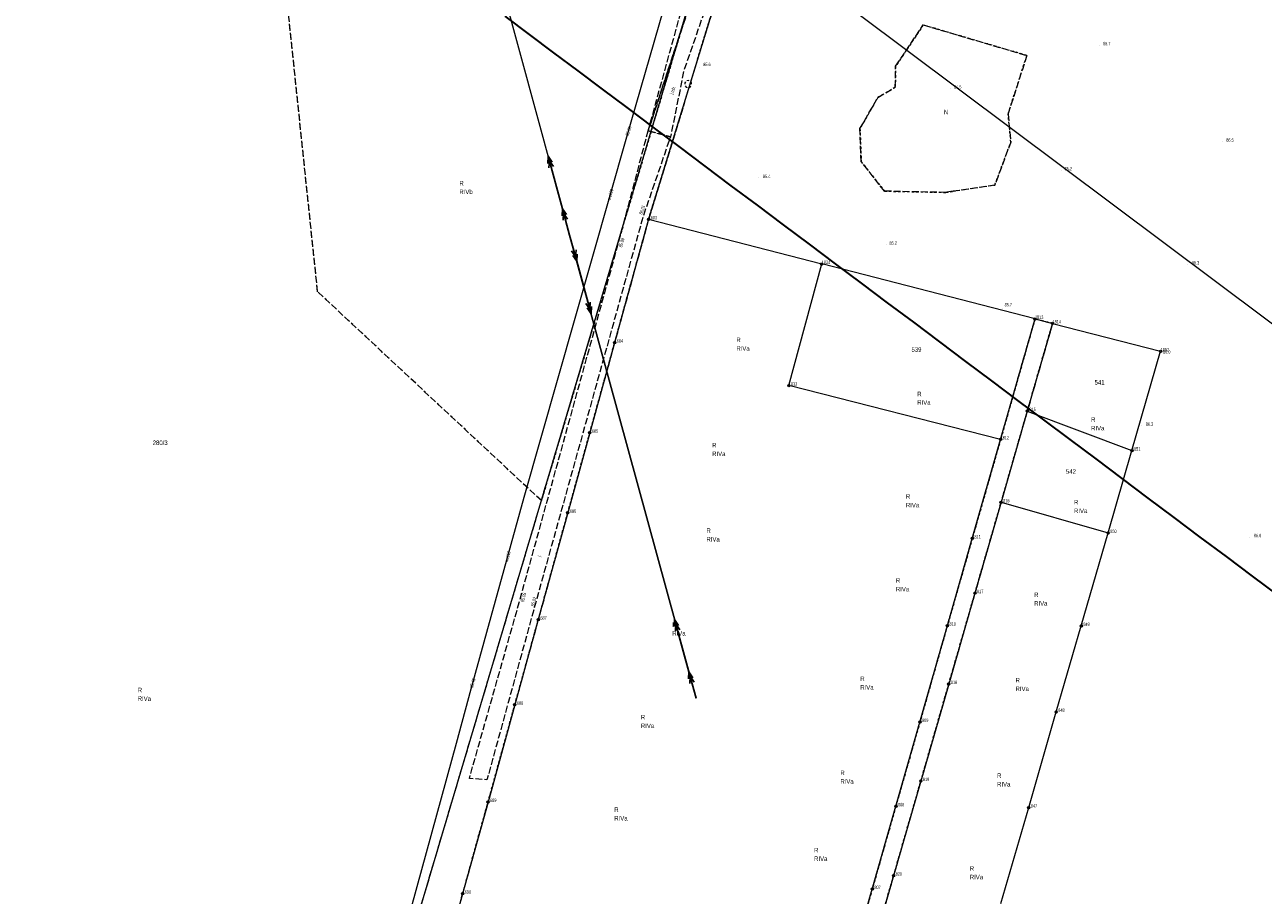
# Model space of a CAD drawing. Header units: metres. Extents: x 6524698 to 6533081, y 5883213 to 5896811.
# Tile 82 of 131: x 6527143 to 6527417, y 5892796 to 5892988. Entities that reach past the tile are written whole.
import ezdxf
from ezdxf.enums import TextEntityAlignment as Align

# ---------------------------------------------------------------- set-up
doc = ezdxf.new("R2010")
doc.units = ezdxf.units.M
for name, pattern in [('mapa zasadnicza$0$1.5_0.5', [2, 1.5, -0.5]), ('mapa zasadnicza$0$219-500', [0]), ('mapa zasadnicza$0$egkk-500', [2, 1.5, -0.5]), ('mapa zasadnicza$0$egug-500', [1, 0.5, -0.5]), ('mapa zasadnicza$0$suep_sn_500', [0]), ('mapa zasadnicza$0$suep_wn_500', [0])]:
    doc.linetypes.add(name, pattern=pattern)
for name, color, linetype in [('mapa zasadnicza$0$000 Inne (niezydentyfikowane)', 7, 'Continuous'), ('mapa zasadnicza$0$202-punkt graniczny', 7, 'Continuous'), ('mapa zasadnicza$0$202-punkt graniczny-Atr103', 7, 'Continuous'), ('mapa zasadnicza$0$209-oznaczenie konturu klasyfikacyjnego', 7, 'Continuous'), ('mapa zasadnicza$0$210-oznaczenie konturu użytku gruntowego', 7, 'Continuous'), ('mapa zasadnicza$0$211-numer działki ewidencyjnej', 7, 'Continuous'), ('mapa zasadnicza$0$217-kontur klasyfikacyjny', 7, 'Continuous'), ('mapa zasadnicza$0$218-kontur użytku gruntowego', 7, 'Continuous'), ('mapa zasadnicza$0$219-działka ewidencyjna', 7, 'Continuous'), ('mapa zasadnicza$0$drzewo liściaste', 7, 'Continuous'), ('mapa zasadnicza$0$jezdnia', 7, 'Continuous'), ('mapa zasadnicza$0$jezdnia-Atr17', 7, 'Continuous'), ('mapa zasadnicza$0$pikieta naturalna', 7, 'Continuous'), ('mapa zasadnicza$0$pikieta naturalna-Atr2', 7, 'Continuous'), ('mapa zasadnicza$0$pikieta sztuczna', 7, 'Continuous'), ('mapa zasadnicza$0$pikieta sztuczna-Atr2', 7, 'Continuous'), ('mapa zasadnicza$0$przewód elektroenergetyczny wysokiego napięcia', 7, 'Continuous'), ('mapa zasadnicza$0$przewód elektroenergetyczny średniego napięcia', 7, 'Continuous'), ('mapa zasadnicza$0$przewód wodociągowy', 7, 'Continuous'), ('mapa zasadnicza$0$przewód wodociągowy-Atr1', 7, 'Continuous'), ('mapa zasadnicza$0$rzędna', 7, 'Continuous'), ('mapa zasadnicza$0$rzędna-Atr2', 7, 'Continuous')]:
    doc.layers.add(name, color=color, linetype=linetype)
doc.styles.add('mapa zasadnicza$0$STANDARD', font='Working1250', dxfattribs={"width": 0.75})

# ---------------------------------------------------------------- blocks, each defined once
blk = doc.blocks.new('mapa zasadnicza$0$202')
at = {"color": 0, "linetype": 'Continuous', "lineweight": 0}
blk.add_circle((0, 0), 0.25, dxfattribs=at)
blk = doc.blocks.new('mapa zasadnicza$0$PW01')
at = {"linetype": 'Continuous', "lineweight": 13}
h = blk.add_hatch(color=0, dxfattribs=at)
edge = h.paths.add_edge_path()
edge.add_arc((0, 0), 0.045, 0, 360)
blk = doc.blocks.new('mapa zasadnicza$0$OP021')
at = {"linetype": 'Continuous', "lineweight": 13}
h = blk.add_hatch(color=0, dxfattribs=at)
edge = h.paths.add_edge_path()
edge.add_arc((0, 0), 0.05, 0, 360)
at = {"color": 0, "linetype": 'Continuous', "lineweight": 13}
for centre, start, end in [((-0.38, 0.124), 121.308, 202.548), ((0, 0.4), 49.272, 130.728), ((0.38, 0.124), 337.452, 58.692), ((-0.235, -0.324), 193.221, 274.871), ((0.235, -0.324), 265.129, 346.779)]:
    blk.add_arc(centre, 0.4, start, end, dxfattribs=at)
blk = doc.blocks.new('mapa zasadnicza$0$SUEP2')
at = {"color": 0, "linetype": 'Continuous'}
for p, q in [((0, 0), (6.027, 0)), ((5.027, 0), (3.527, 0.5)), ((5.027, 0), (3.527, -0.5)), ((6.027, 0), (4.527, 0.5)), ((6.027, 0), (4.527, -0.5)), ((6.027, 0), (18.027, 0)), ((17.027, 0), (15.527, 0.5)), ((17.027, 0), (15.527, -0.5)), ((18.027, 0), (16.527, 0.5)), ((18.027, 0), (16.527, -0.5))]:
    blk.add_line(p, q, dxfattribs=at)

msp = doc.modelspace()

# ---------------------------------------------------------------- linework, layer by layer
at = {"layer": 'mapa zasadnicza$0$000 Inne (niezydentyfikowane)', "color": 7, "linetype": 'Continuous', "lineweight": 35, "flags": 128}
msp.add_lwpolyline([(6527420.34, 5892861.754), (6527414.583, 5892866.069), (6527408.825, 5892870.384), (6527403.068, 5892874.699), (6527397.31, 5892879.013), (6527391.553, 5892883.328), (6527385.795, 5892887.643), (6527380.038, 5892891.958), (6527374.28, 5892896.273), (6527368.523, 5892900.588), (6527362.765, 5892904.902), (6527357.008, 5892909.217), (6527351.25, 5892913.532), (6527345.493, 5892917.847), (6527339.735, 5892922.162), (6527333.978, 5892926.476), (6527328.22, 5892930.791), (6527322.463, 5892935.106), (6527316.705, 5892939.421), (6527310.947, 5892943.736), (6527305.19, 5892948.05), (6527299.432, 5892952.365), (6527293.675, 5892956.68), (6527287.917, 5892960.995), (6527282.16, 5892965.31), (6527276.402, 5892969.624), (6527270.989, 5892973.689), (6527265.614, 5892977.726), (6527260.238, 5892981.762), (6527254.862, 5892985.799), (6527249.487, 5892989.835)], dxfattribs=at)
at = {"layer": 'mapa zasadnicza$0$217-kontur klasyfikacyjny', "color": 92, "linetype": 'mapa zasadnicza$0$egkk-500', "lineweight": 18, "flags": 128}
for points in [[(6527307.42, 5893030.69), (6527281.17, 5892944.93)], [(6527208.02, 5892928.93), (6527198.39, 5893020.97)], [(6527257.47, 5892882.74), (6527290.52, 5892994.02)], [(6527335.75, 5892978.78), (6527341.85, 5892987.89)], [(6527341.85, 5892987.89), (6527364.74, 5892981.14)], [(6527364.74, 5892981.14), (6527360.59, 5892968.2)], [(6527335.66, 5892974.11), (6527335.75, 5892978.78)], [(6527331.82, 5892971.88), (6527335.66, 5892974.11)], [(6527327.87, 5892964.97), (6527331.82, 5892971.88)], [(6527360.59, 5892968.2), (6527361.19, 5892961.99)], [(6527328.14, 5892957.66), (6527327.87, 5892964.97)], [(6527361.19, 5892961.99), (6527357.67, 5892952.51)], [(6527333.29, 5892951.15), (6527328.14, 5892957.66)], [(6527346.84, 5892950.88), (6527333.29, 5892951.15)], [(6527348.46, 5892951.13), (6527346.84, 5892950.88)], [(6527357.67, 5892952.51), (6527348.46, 5892951.13)], [(6527281.17, 5892944.93), (6527273.65, 5892917.66)], [(6527257.47, 5892882.74), (6527208.02, 5892928.93)], [(6527358.94, 5892896.27), (6527366.54, 5892922.92)], [(6527366.54, 5892922.92), (6527370.41, 5892921.92)], [(6527370.41, 5892921.92), (6527364.84, 5892902.54)], [(6527273.65, 5892917.66), (6527268.16, 5892897.75)], [(6527364.84, 5892902.54), (6527359.05, 5892882.38)], [(6527268.16, 5892897.75), (6527263.29, 5892880.06)], [(6527352.69, 5892874.39), (6527358.94, 5892896.27)], [(6527216.76, 5892745.69), (6527257.47, 5892882.74)], [(6527359.05, 5892882.38), (6527353.27, 5892862.29)], [(6527263.29, 5892880.06), (6527256.78, 5892856.44)], [(6527347.19, 5892855.13), (6527352.69, 5892874.39)], [(6527353.27, 5892862.29), (6527347.47, 5892842.19)], [(6527256.78, 5892856.44), (6527251.59, 5892837.62)], [(6527341.12, 5892833.81), (6527347.19, 5892855.13)], [(6527347.47, 5892842.19), (6527341.31, 5892820.75)], [(6527251.59, 5892837.62), (6527245.67, 5892816.13)], [(6527335.8, 5892815.19), (6527341.12, 5892833.81)], [(6527341.31, 5892820.75), (6527335.28, 5892799.83)], [(6527245.67, 5892816.13), (6527240.07, 5892795.86)], [(6527330.58, 5892796.9), (6527335.8, 5892815.19)], [(6527335.28, 5892799.83), (6527329.36, 5892779.23)], [(6527240.07, 5892795.86), (6527236.13, 5892781.55)], [(6527324.52, 5892775.64), (6527330.58, 5892796.9)]]:
    msp.add_lwpolyline(points, dxfattribs=at)
at = {"layer": 'mapa zasadnicza$0$218-kontur użytku gruntowego', "color": 3, "linetype": 'mapa zasadnicza$0$egug-500', "lineweight": 18, "flags": 128}
for points in [[(6527281.17, 5892944.93), (6527307.42, 5893030.69)], [(6527208.02, 5892928.93), (6527198.39, 5893020.97)], [(6527290.52, 5892994.02), (6527257.47, 5892882.74)], [(6527341.85, 5892987.89), (6527335.75, 5892978.78)], [(6527364.74, 5892981.14), (6527341.85, 5892987.89)], [(6527360.59, 5892968.2), (6527364.74, 5892981.14)], [(6527335.75, 5892978.78), (6527335.66, 5892974.11)], [(6527335.66, 5892974.11), (6527331.82, 5892971.88)], [(6527331.82, 5892971.88), (6527327.87, 5892964.97)], [(6527361.19, 5892961.99), (6527360.59, 5892968.2)], [(6527327.87, 5892964.97), (6527328.14, 5892957.66)], [(6527357.67, 5892952.51), (6527361.19, 5892961.99)], [(6527328.14, 5892957.66), (6527333.29, 5892951.15)], [(6527333.29, 5892951.15), (6527346.84, 5892950.88)], [(6527346.84, 5892950.88), (6527348.46, 5892951.13)], [(6527348.46, 5892951.13), (6527357.67, 5892952.51)], [(6527273.65, 5892917.66), (6527281.17, 5892944.93)], [(6527257.47, 5892882.74), (6527208.02, 5892928.93)], [(6527366.54, 5892922.92), (6527358.94, 5892896.27)], [(6527370.41, 5892921.92), (6527366.54, 5892922.92)], [(6527364.84, 5892902.54), (6527370.41, 5892921.92)], [(6527268.16, 5892897.75), (6527273.65, 5892917.66)], [(6527359.05, 5892882.38), (6527364.84, 5892902.54)], [(6527263.29, 5892880.06), (6527268.16, 5892897.75)], [(6527358.94, 5892896.27), (6527352.69, 5892874.39)], [(6527216.76, 5892745.69), (6527257.47, 5892882.74)], [(6527353.27, 5892862.29), (6527359.05, 5892882.38)], [(6527256.78, 5892856.44), (6527263.29, 5892880.06)], [(6527352.69, 5892874.39), (6527347.19, 5892855.13)], [(6527347.47, 5892842.19), (6527353.27, 5892862.29)], [(6527251.59, 5892837.62), (6527256.78, 5892856.44)], [(6527347.19, 5892855.13), (6527341.12, 5892833.81)], [(6527341.31, 5892820.75), (6527347.47, 5892842.19)], [(6527245.67, 5892816.13), (6527251.59, 5892837.62)], [(6527341.12, 5892833.81), (6527335.8, 5892815.19)], [(6527335.28, 5892799.83), (6527341.31, 5892820.75)], [(6527240.07, 5892795.86), (6527245.67, 5892816.13)], [(6527335.8, 5892815.19), (6527330.58, 5892796.9)], [(6527329.36, 5892779.23), (6527335.28, 5892799.83)], [(6527236.13, 5892781.55), (6527240.07, 5892795.86)], [(6527330.58, 5892796.9), (6527324.52, 5892775.64)]]:
    msp.add_lwpolyline(points, dxfattribs=at)
at = {"layer": 'mapa zasadnicza$0$219-działka ewidencyjna', "color": 7, "linetype": 'mapa zasadnicza$0$219-500', "lineweight": 18, "flags": 128}
for points in [[(6527312.84, 5893048.39), (6527281.17, 5892944.93)], [(6527216.76, 5892745.69), (6527290.52, 5892994.02)], [(6527281.17, 5892944.93), (6527273.65, 5892917.66)], [(6527281.17, 5892944.93), (6527319.42, 5892935.06)], [(6527312.15, 5892908.17), (6527319.42, 5892935.06)], [(6527366.54, 5892922.92), (6527319.42, 5892935.06)], [(6527358.94, 5892896.27), (6527366.54, 5892922.92)], [(6527366.54, 5892922.92), (6527370.41, 5892921.92)], [(6527370.41, 5892921.92), (6527364.84, 5892902.54)], [(6527370.41, 5892921.92), (6527394.3, 5892915.76)], [(6527273.65, 5892917.66), (6527268.16, 5892897.75)], [(6527387.96, 5892893.82), (6527394.3, 5892915.76)], [(6527358.94, 5892896.27), (6527312.15, 5892908.17)], [(6527364.84, 5892902.54), (6527359.05, 5892882.38)], [(6527364.84, 5892902.54), (6527387.96, 5892893.82)], [(6527268.16, 5892897.75), (6527263.29, 5892880.06)], [(6527352.69, 5892874.39), (6527358.94, 5892896.27)], [(6527382.7, 5892875.61), (6527387.96, 5892893.82)], [(6527359.05, 5892882.38), (6527353.27, 5892862.29)], [(6527359.05, 5892882.38), (6527382.7, 5892875.61)], [(6527263.29, 5892880.06), (6527256.78, 5892856.44)], [(6527347.19, 5892855.13), (6527352.69, 5892874.39)], [(6527376.76, 5892855.05), (6527382.7, 5892875.61)], [(6527353.27, 5892862.29), (6527347.47, 5892842.19)], [(6527256.78, 5892856.44), (6527251.59, 5892837.62)], [(6527341.12, 5892833.81), (6527347.19, 5892855.13)], [(6527371.21, 5892836.05), (6527376.76, 5892855.05)], [(6527347.47, 5892842.19), (6527341.31, 5892820.75)], [(6527251.59, 5892837.62), (6527245.67, 5892816.13)], [(6527365.16, 5892814.9), (6527371.21, 5892836.05)], [(6527335.8, 5892815.19), (6527341.12, 5892833.81)], [(6527341.31, 5892820.75), (6527335.28, 5892799.83)], [(6527245.67, 5892816.13), (6527240.07, 5892795.86)], [(6527330.58, 5892796.9), (6527335.8, 5892815.19)], [(6527359.01, 5892793.67), (6527365.16, 5892814.9)], [(6527335.28, 5892799.83), (6527329.36, 5892779.23)], [(6527240.07, 5892795.86), (6527234.42, 5892775.33)], [(6527324.52, 5892775.64), (6527330.58, 5892796.9)]]:
    msp.add_lwpolyline(points, dxfattribs=at)
at = {"layer": 'mapa zasadnicza$0$jezdnia', "color": 7, "linetype": 'mapa zasadnicza$0$1.5_0.5', "lineweight": 18, "flags": 128}
for points in [[(6527305.1, 5893045.79), (6527310.55, 5893060.56), (6527306.58, 5893045.53), (6527303.02, 5893032.76), (6527296.87, 5893012.36), (6527286.14, 5892979.96), (6527281.07, 5892964.51), (6527288.04, 5892989.81), (6527294.43, 5893013.71), (6527298.91, 5893028.7)], [(6527309.63, 5893044.39), (6527305.99, 5893031.04), (6527300.18, 5893010.17), (6527288.97, 5892977.89), (6527286, 5892963.19), (6527281.07, 5892964.51), (6527286.14, 5892979.96), (6527296.87, 5893012.36), (6527303.02, 5893032.76), (6527306.58, 5893045.53), (6527310.55, 5893060.56), (6527314.25, 5893059.23)], [(6527281.07, 5892964.51), (6527286, 5892963.19), (6527279.93, 5892945.53), (6527255.79, 5892858.69), (6527245.44, 5892821.03), (6527241.56, 5892821.35), (6527252.57, 5892860.26), (6527274.24, 5892938.73)]]:
    msp.add_lwpolyline(points, close=True, dxfattribs=at)
at = {"layer": 'mapa zasadnicza$0$przewód elektroenergetyczny wysokiego napięcia', "color": 1, "linetype": 'mapa zasadnicza$0$suep_wn_500', "lineweight": 18, "flags": 128}
msp.add_lwpolyline([(6527530.8, 5892838.04), (6527304.58, 5893007.55)], dxfattribs=at)
at = {"layer": 'mapa zasadnicza$0$przewód elektroenergetyczny średniego napięcia', "color": 1, "linetype": 'mapa zasadnicza$0$suep_sn_500', "lineweight": 18, "flags": 128}
for points in [[(6527234.35, 5893049.19), (6527263.71, 5892941.46)], [(6527263.71, 5892941.46), (6527291.65, 5892839.09)], [(6527291.65, 5892839.09), (6527263.71, 5892941.46)]]:
    msp.add_lwpolyline(points, dxfattribs=at)
at = {"layer": 'mapa zasadnicza$0$przewód wodociągowy', "color": 5, "linetype": 'Continuous', "lineweight": 18, "flags": 128}
msp.add_lwpolyline([(6527337.3, 5893123.44), (6527332.46, 5893107.29), (6527328.98, 5893093.73), (6527314.77, 5893097.21), (6527311.01, 5893083.59), (6527276.28, 5892963.06), (6527253.62, 5892883.41), (6527241.89, 5892841.09), (6527238.6, 5892829.07), (6527224.36, 5892776.98), (6527218.91, 5892756.24), (6527213.17, 5892734.26), (6527207.63, 5892714.8), (6527199.13, 5892684.89), (6527198.45, 5892682.28), (6527187.64, 5892643.87), (6527162.38, 5892550.58), (6527151.36, 5892529.5), (6527145.95, 5892515.82), (6527143.31, 5892506.11), (6527143.48, 5892504.6)], dxfattribs=at)

# ---------------------------------------------------------------- block references
at = {"layer": 'mapa zasadnicza$0$202-punkt graniczny', "color": 7, "linetype": 'Continuous', "lineweight": 18}
for p in [(6527281.17, 5892944.93), (6527319.42, 5892935.06), (6527366.54, 5892922.92), (6527370.41, 5892921.92), (6527273.65, 5892917.66), (6527394.3, 5892915.76), (6527312.15, 5892908.17), (6527364.84, 5892902.54), (6527268.16, 5892897.75), (6527358.94, 5892896.27), (6527387.96, 5892893.82), (6527359.05, 5892882.38), (6527263.29, 5892880.06), (6527352.69, 5892874.39), (6527382.7, 5892875.61), (6527353.27, 5892862.29), (6527256.78, 5892856.44), (6527347.19, 5892855.13), (6527376.76, 5892855.05), (6527347.47, 5892842.19), (6527251.59, 5892837.62), (6527371.21, 5892836.05), (6527341.12, 5892833.81), (6527341.31, 5892820.75), (6527245.67, 5892816.13), (6527335.8, 5892815.19), (6527365.16, 5892814.9), (6527335.28, 5892799.83), (6527330.58, 5892796.9), (6527240.07, 5892795.86)]:
    msp.add_blockref('mapa zasadnicza$0$202', p, dxfattribs=at)
at = {"layer": 'mapa zasadnicza$0$drzewo liściaste', "color": 94, "linetype": 'Continuous', "lineweight": 18, "rotation": 0.2960000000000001}
msp.add_blockref('mapa zasadnicza$0$OP021', (6527289.89, 5892974.82), dxfattribs=at)
at = {"layer": 'mapa zasadnicza$0$pikieta naturalna', "color": 7, "linetype": 'Continuous', "lineweight": 13}
for p, rotation in [((6527380.73, 5892983.33), 0.008), ((6527292.49, 5892978.47), 359.83), ((6527347.89, 5892973.91), 0.062), ((6527407.97, 5892962.04), 359.852), ((6527372.46, 5892955.81), 359.975), ((6527305.5, 5892954.16), 0.008), ((6527333.64, 5892939.39), 0.074), ((6527400.2, 5892934.99), 359.942), ((6527359.34, 5892925.13), 0.074), ((6527394.13, 5892915.36), 0.033), ((6527390.1, 5892899.29), 359.944), ((6527413.95, 5892874.7), 359.816)]:
    msp.add_blockref('mapa zasadnicza$0$PW01', p, dxfattribs=dict(at, rotation=rotation))
at = {"layer": 'mapa zasadnicza$0$pikieta sztuczna', "color": 7, "linetype": 'Continuous', "lineweight": 13}
for p, rotation in [((6527279.93, 5892945.53), 359.827), ((6527274.24, 5892938.73), 359.772), ((6527252.57, 5892860.26), 359.953), ((6527255.79, 5892858.69), 0.003)]:
    msp.add_blockref('mapa zasadnicza$0$PW01', p, dxfattribs=dict(at, rotation=rotation))
at = {"layer": 'mapa zasadnicza$0$przewód elektroenergetyczny średniego napięcia', "color": 1, "linetype": 'Continuous', "lineweight": 18}
for p, rotation in [((6527263.71, 5892941.46), 105.245), ((6527263.71, 5892941.46), 285.266), ((6527291.65, 5892839.09), 105.266)]:
    msp.add_blockref('mapa zasadnicza$0$SUEP2', p, dxfattribs=dict(at, rotation=rotation))
at = {"layer": 'mapa zasadnicza$0$rzędna', "color": 5, "linetype": 'Continuous', "lineweight": 18}
for p, rotation in [((6527276.28, 5892963.06), 359.835), ((6527241.89, 5892841.09), 359.974)]:
    msp.add_blockref('mapa zasadnicza$0$PW01', p, dxfattribs=dict(at, rotation=rotation))

# ---------------------------------------------------------------- texts
at = {"layer": 'mapa zasadnicza$0$202-punkt graniczny-Atr103', "color": 7, "style": 'mapa zasadnicza$0$STANDARD', "width": 0.667}
for s, p in [('1683', (6527281.17, 5892944.93)), ('1834', (6527319.42, 5892935.06)), ('1813', (6527366.54, 5892922.92)), ('1814', (6527370.41, 5892921.92)), ('1684', (6527273.65, 5892917.66)), ('1852', (6527394.3, 5892915.76)), ('1833', (6527312.15, 5892908.17)), ('1815', (6527364.84, 5892902.54)), ('1685', (6527268.16, 5892897.75)), ('1812', (6527358.94, 5892896.27)), ('1851', (6527387.96, 5892893.82)), ('1816', (6527359.05, 5892882.38)), ('1686', (6527263.29, 5892880.06)), ('1850', (6527382.7, 5892875.61)), ('1811', (6527352.69, 5892874.39)), ('1817', (6527353.27, 5892862.29)), ('1687', (6527256.78, 5892856.44)), ('1810', (6527347.19, 5892855.13)), ('1849', (6527376.76, 5892855.05)), ('1818', (6527347.47, 5892842.19)), ('1688', (6527251.59, 5892837.62)), ('1848', (6527371.21, 5892836.05)), ('1809', (6527341.12, 5892833.81)), ('1819', (6527341.31, 5892820.75)), ('1689', (6527245.67, 5892816.13)), ('1808', (6527335.8, 5892815.19)), ('1847', (6527365.16, 5892814.9)), ('1820', (6527335.28, 5892799.83)), ('1807', (6527330.58, 5892796.9)), ('1690', (6527240.07, 5892795.86))]:
    msp.add_text(s, height=0.75, dxfattribs=at).set_placement(p)
at = {"layer": 'mapa zasadnicza$0$209-oznaczenie konturu klasyfikacyjnego', "color": 3, "linetype": 'Continuous', "lineweight": 18, "style": 'mapa zasadnicza$0$STANDARD', "width": 0.79}
for s, p in [('RIVb', (6527239.35, 5892951.5)), ('RIVa', (6527300.55, 5892916.89)), ('RIVa', (6527340.53, 5892904.93)), ('RIVa', (6527378.94, 5892899.26)), ('RIVa', (6527295.2, 5892893.6)), ('RIVa', (6527338.01, 5892882.26)), ('RIVa', (6527375.16, 5892881)), ('RIVa', (6527293.94, 5892874.71)), ('RIVa', (6527335.81, 5892863.69)), ('RIVa', (6527366.35, 5892860.54)), ('RIVa', (6527286.39, 5892853.93)), ('RIVa', (6527327.94, 5892841.97)), ('RIVa', (6527362.25, 5892841.65)), ('RIVa', (6527168.27, 5892839.49)), ('RIVa', (6527279.46, 5892833.47)), ('RIVa', (6527323.53, 5892821.19)), ('RIVa', (6527358.16, 5892820.56)), ('RIVa', (6527273.58, 5892813.04)), ('RIVa', (6527317.73, 5892804.1)), ('RIVa', (6527352.13, 5892800.04))]:
    msp.add_text(s, height=1, dxfattribs=at).set_placement(p, align=Align.TOP_LEFT)
at = {"layer": 'mapa zasadnicza$0$210-oznaczenie konturu użytku gruntowego', "color": 3, "linetype": 'Continuous', "lineweight": 18, "style": 'mapa zasadnicza$0$STANDARD', "width": 0.79}
for s, p in [('N', (6527346.4, 5892968.17)), ('R', (6527239.35, 5892952.4)), ('R', (6527300.55, 5892917.79)), ('R', (6527340.53, 5892905.83)), ('R', (6527378.94, 5892900.16)), ('R', (6527295.2, 5892894.5)), ('R', (6527338.01, 5892883.16)), ('R', (6527375.16, 5892881.9)), ('R', (6527293.94, 5892875.61)), ('R', (6527335.81, 5892864.59)), ('R', (6527366.35, 5892861.44)), ('R', (6527286.39, 5892854.83)), ('R', (6527327.94, 5892842.87)), ('R', (6527362.25, 5892842.55)), ('R', (6527168.27, 5892840.39)), ('R', (6527279.46, 5892834.37)), ('R', (6527323.53, 5892822.09)), ('R', (6527358.16, 5892821.46)), ('R', (6527273.58, 5892813.94)), ('R', (6527317.73, 5892805)), ('R', (6527352.13, 5892800.94))]:
    msp.add_text(s, height=1, dxfattribs=at).set_placement(p)
at = {"layer": 'mapa zasadnicza$0$211-numer działki ewidencyjnej', "color": 7, "linetype": 'Continuous', "lineweight": 18, "style": 'mapa zasadnicza$0$STANDARD', "width": 0.79}
for s, p in [('539', (6527339.25, 5892915.64)), ('541', (6527379.72, 5892908.4)), ('280/3', (6527171.58, 5892895.04)), ('542', (6527373.38, 5892888.69))]:
    msp.add_text(s, height=1, dxfattribs=at).set_placement(p)
at = {"layer": 'mapa zasadnicza$0$jezdnia-Atr17', "color": 7, "style": 'mapa zasadnicza$0$STANDARD', "width": 0.667}
for s, rotation, p in [('j.mb.', 71.225, (6527286.57, 5892972.48)), ('j.', 70.97, (6527257.21, 5892870.29))]:
    msp.add_text(s, height=0.75, rotation=rotation, dxfattribs=at).set_placement(p)
at = {"layer": 'mapa zasadnicza$0$pikieta naturalna-Atr2', "color": 7, "style": 'mapa zasadnicza$0$STANDARD', "width": 0.667}
for s, p in [('85.7', (6527381.59, 5892983.4)), ('85.6', (6527293.24, 5892978.79)), ('84.5', (6527348.66, 5892973.83)), ('86.5', (6527408.81, 5892962.08)), ('85.2', (6527373.08, 5892955.76)), ('85.4', (6527306.42, 5892954.04)), ('85.2', (6527334.38, 5892939.3)), ('86.3', (6527401.21, 5892934.94)), ('85.7', (6527359.83, 5892925.7)), ('86.0', (6527394.84, 5892915.26)), ('86.3', (6527391.03, 5892899.28)), ('86.6', (6527414.91, 5892874.66))]:
    msp.add_text(s, height=0.75, dxfattribs=at).set_placement(p)
at = {"layer": 'mapa zasadnicza$0$pikieta sztuczna-Atr2', "color": 7, "style": 'mapa zasadnicza$0$STANDARD', "width": 0.667}
for s, rotation, p in [('86.01', 70.325, (6527279.71, 5892945.92)), ('85.89', 76.12, (6527275.31, 5892938.68)), ('85.05', 75.711, (6527253.6, 5892860.28)), ('85.02', 74.51, (6527255.81, 5892859.32))]:
    msp.add_text(s, height=0.75, rotation=rotation, dxfattribs=at).set_placement(p)
at = {"layer": 'mapa zasadnicza$0$przewód wodociągowy-Atr1', "color": 5, "style": 'mapa zasadnicza$0$STANDARD', "width": 0.667}
for rotation, p in [(74.119, (6527272.36, 5892949.27)), (74.508, (6527249.67, 5892869.17))]:
    msp.add_text('wo110', height=0.75, rotation=rotation, dxfattribs=at).set_placement(p, align=Align.MIDDLE_LEFT)
at = {"layer": 'mapa zasadnicza$0$rzędna-Atr2', "color": 5, "style": 'mapa zasadnicza$0$STANDARD', "width": 0.667}
for s, rotation, p in [('85.86', 72.85, (6527276.4, 5892963.46)), ('85.43', 74.508, (6527241.98, 5892841.4))]:
    msp.add_text(s, height=0.75, rotation=rotation, dxfattribs=at).set_placement(p, align=Align.MIDDLE_LEFT)

doc.saveas('drawing.dxf')
